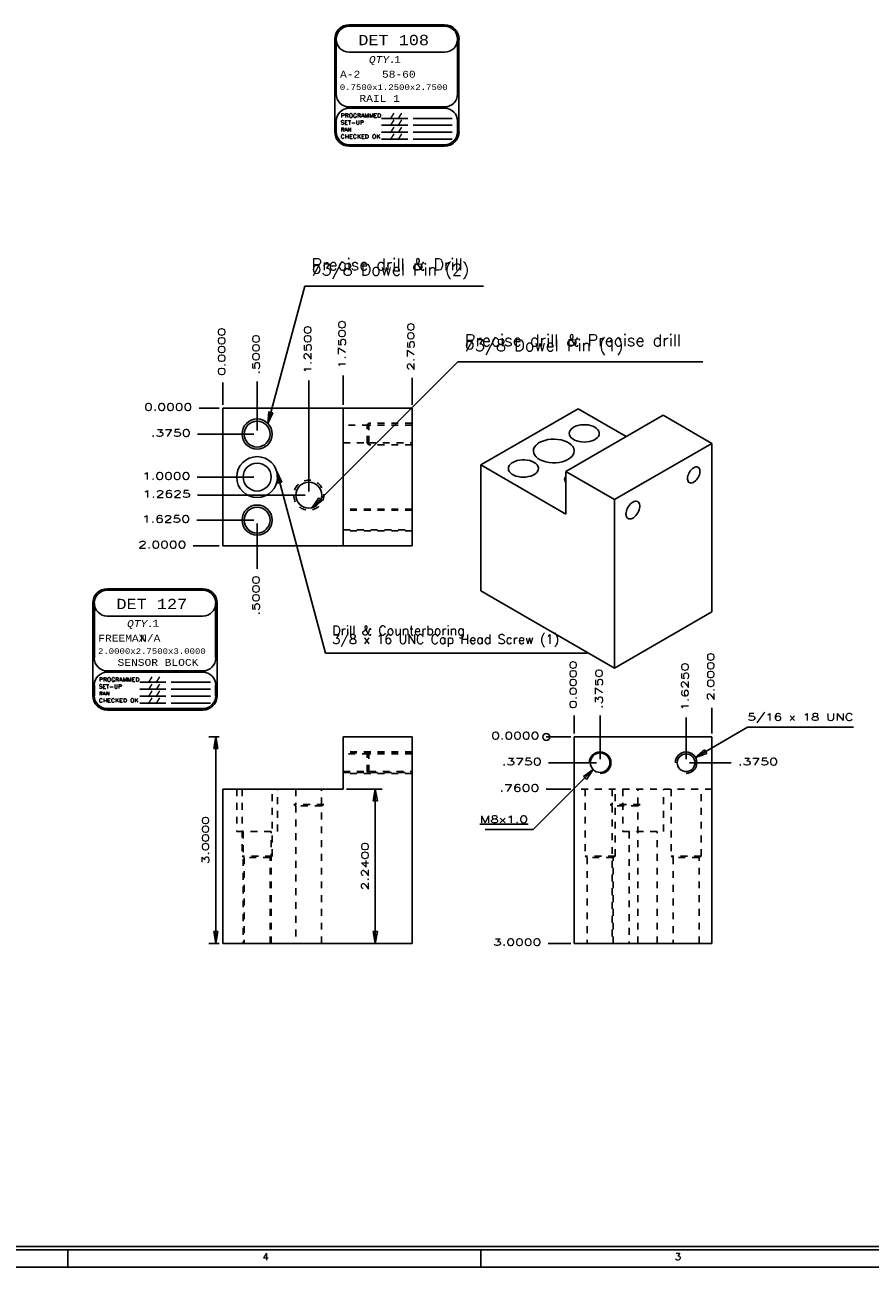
# Model space of a CAD drawing. Header units: inches. Extents: x 3 to 289, y 4 to 291.
# Tile 42 of 256: x 38 to 50, y 53 to 71. Entities that reach past the tile are written whole.
import ezdxf
from ezdxf.enums import TextEntityAlignment as Align

# ---------------------------------------------------------------- set-up
doc = ezdxf.new("R2010")
doc.units = ezdxf.units.IN
doc.header["$LTSCALE"] = 0.5
doc.header["$MEASUREMENT"] = 0
doc.linetypes.add('HIDDEN', pattern=[0.225, 0.15, -0.075])
for name, color, linetype in [('DIE', 7, 'Continuous'), ('MFB', 7, 'Continuous'), ('PLOTVIEW1', 7, 'Continuous')]:
    doc.layers.add(name, color=color, linetype=linetype)
doc.styles.add('VERO0-Simplex', font='simplex_.ttf')
doc.styles.add('VERO2-Courier New', font='cour.ttf')
doc.styles.add('VERO3-RomanS', font='romans__.ttf')
doc.styles.add('VERO5-RomanD', font='romand__.ttf')
doc.styles.add('VERO8-Courier New', font='couri.ttf')

# ---------------------------------------------------------------- blocks, each defined once
blk = doc.blocks.new('ArrowheadClosed')
at = {"color": 0}
for p, q in [((0, 0), (-1, 0.18)), ((-1, 0.18), (-1, -0.18)), ((-1, -0.18), (0, 0))]:
    blk.add_line(p, q, dxfattribs=at)
blk = doc.blocks.new('ArrowheadCircle')
at = {"color": 0}
blk.add_line((-0.5, 0), (-1, 0), dxfattribs=at)
blk.add_circle((0, 0), 0.5, dxfattribs=at)

msp = doc.modelspace()

# ---------------------------------------------------------------- linework, layer by layer
at = {"layer": 'DIE', "color": 9, "linetype": 'Continuous'}
for p, q in [((40.424, 63.871), (40.424, 65.871)), ((40.424, 65.871), (42.174, 65.871)), ((42.174, 63.871), (42.174, 65.871)), ((42.174, 65.871), (43.174, 65.871)), ((43.174, 65.871), (43.174, 63.871)), ((44.174, 65.047), (45.588, 65.863)), ((45.411, 64.953), (46.825, 65.769)), ((45.588, 65.863), (46.288, 65.459)), ((46.825, 65.769), (47.532, 65.361)), ((45.461, 65.528), (45.471, 65.549)), ((45.471, 65.549), (45.487, 65.569)), ((45.487, 65.569), (45.509, 65.587)), ((45.509, 65.587), (45.522, 65.595)), ((45.522, 65.595), (45.551, 65.609)), ((45.551, 65.609), (45.584, 65.62)), ((45.584, 65.62), (45.62, 65.628)), ((45.62, 65.628), (45.657, 65.632)), ((45.657, 65.632), (45.695, 65.632)), ((45.695, 65.632), (45.733, 65.628)), ((45.733, 65.628), (45.769, 65.62)), ((45.769, 65.62), (45.802, 65.609)), ((45.802, 65.609), (45.831, 65.595)), ((45.831, 65.595), (45.855, 65.578)), ((45.855, 65.578), (45.875, 65.559)), ((45.875, 65.559), (45.888, 65.538)), ((45.888, 65.538), (45.894, 65.517)), ((44.973, 65.332), (44.999, 65.355)), ((44.999, 65.355), (45.024, 65.372)), ((45.024, 65.372), (45.062, 65.39)), ((45.062, 65.39), (45.103, 65.404)), ((45.103, 65.404), (45.149, 65.415)), ((45.149, 65.415), (45.196, 65.421)), ((45.196, 65.421), (45.245, 65.422)), ((45.245, 65.422), (45.293, 65.419)), ((45.293, 65.419), (45.34, 65.411)), ((45.34, 65.411), (45.384, 65.399)), ((45.384, 65.399), (45.424, 65.383)), ((45.424, 65.383), (45.459, 65.363)), ((45.458, 65.506), (45.461, 65.528)), ((45.461, 65.484), (45.458, 65.506)), ((45.459, 65.363), (45.487, 65.34)), ((45.471, 65.463), (45.461, 65.484)), ((45.487, 65.443), (45.471, 65.463)), ((45.509, 65.425), (45.487, 65.443)), ((45.536, 65.409), (45.509, 65.425)), ((45.567, 65.396), (45.536, 65.409)), ((45.601, 65.387), (45.567, 65.396)), ((45.638, 65.381), (45.601, 65.387)), ((45.676, 65.379), (45.638, 65.381)), ((45.714, 65.381), (45.676, 65.379)), ((45.751, 65.387), (45.714, 65.381)), ((45.786, 65.396), (45.751, 65.387)), ((45.817, 65.409), (45.786, 65.396)), ((45.844, 65.425), (45.817, 65.409)), ((45.866, 65.443), (45.844, 65.425)), ((45.882, 65.463), (45.866, 65.443)), ((45.892, 65.484), (45.882, 65.463)), ((45.895, 65.506), (45.892, 65.484)), ((45.894, 65.517), (45.895, 65.506)), ((47.532, 65.361), (46.118, 64.544)), ((47.532, 65.361), (47.532, 62.911)), ((44.937, 65.251), (44.941, 65.279)), ((44.938, 65.247), (44.937, 65.251)), ((44.943, 65.219), (44.938, 65.247)), ((44.941, 65.279), (44.953, 65.306)), ((44.955, 65.192), (44.943, 65.219)), ((44.953, 65.306), (44.973, 65.332)), ((44.976, 65.166), (44.955, 65.192)), ((45.487, 65.34), (45.509, 65.315)), ((45.515, 65.195), (45.496, 65.17)), ((45.509, 65.315), (45.524, 65.288)), ((45.527, 65.223), (45.515, 65.195)), ((45.524, 65.288), (45.531, 65.26)), ((45.531, 65.251), (45.527, 65.223)), ((45.531, 65.26), (45.531, 65.251)), ((45.411, 64.332), (44.174, 65.047)), ((44.174, 65.047), (44.174, 63.218)), ((44.574, 64.995), (44.577, 65.017)), ((44.577, 64.974), (44.574, 64.995)), ((44.577, 65.017), (44.587, 65.039)), ((44.587, 65.039), (44.603, 65.059)), ((44.603, 65.059), (44.625, 65.077)), ((44.625, 65.077), (44.638, 65.085)), ((44.638, 65.085), (44.667, 65.099)), ((44.667, 65.099), (44.7, 65.11)), ((44.7, 65.11), (44.736, 65.117)), ((44.736, 65.117), (44.773, 65.121)), ((44.773, 65.121), (44.811, 65.121)), ((44.811, 65.121), (44.849, 65.117)), ((44.849, 65.117), (44.885, 65.11)), ((44.885, 65.11), (44.918, 65.099)), ((44.918, 65.099), (44.947, 65.085)), ((44.947, 65.085), (44.972, 65.068)), ((44.972, 65.068), (44.991, 65.049)), ((45.003, 65.143), (44.976, 65.166)), ((44.991, 65.049), (45.004, 65.028)), ((45.037, 65.123), (45.003, 65.143)), ((45.004, 65.028), (45.01, 65.006)), ((45.011, 64.995), (45.008, 64.974)), ((45.01, 65.006), (45.011, 64.995)), ((45.076, 65.106), (45.037, 65.123)), ((45.119, 65.093), (45.076, 65.106)), ((45.165, 65.084), (45.119, 65.093)), ((45.213, 65.08), (45.165, 65.084)), ((45.262, 65.08), (45.213, 65.08)), ((45.31, 65.085), (45.262, 65.08)), ((45.356, 65.094), (45.31, 65.085)), ((45.398, 65.108), (45.356, 65.094)), ((45.437, 65.125), (45.398, 65.108)), ((45.469, 65.146), (45.437, 65.125)), ((45.496, 65.17), (45.469, 65.146)), ((47.236, 64.982), (47.251, 64.996)), ((47.251, 64.996), (47.267, 65.007)), ((47.267, 65.007), (47.283, 65.014)), ((47.283, 65.014), (47.298, 65.018)), ((47.298, 65.018), (47.313, 65.019)), ((47.313, 65.019), (47.326, 65.016)), ((47.326, 65.016), (47.332, 65.013)), ((47.332, 65.013), (47.342, 65.005)), ((47.342, 65.005), (47.35, 64.993)), ((47.35, 64.993), (47.355, 64.979)), ((44.587, 64.952), (44.577, 64.974)), ((44.603, 64.932), (44.587, 64.952)), ((44.625, 64.914), (44.603, 64.932)), ((44.652, 64.899), (44.625, 64.914)), ((44.683, 64.886), (44.652, 64.899)), ((44.718, 64.877), (44.683, 64.886)), ((44.754, 64.871), (44.718, 64.877)), ((44.792, 64.869), (44.754, 64.871)), ((44.83, 64.871), (44.792, 64.869)), ((44.867, 64.877), (44.83, 64.871)), ((44.902, 64.886), (44.867, 64.877)), ((44.933, 64.899), (44.902, 64.886)), ((44.96, 64.914), (44.933, 64.899)), ((44.982, 64.932), (44.96, 64.914)), ((44.998, 64.952), (44.982, 64.932)), ((45.008, 64.974), (44.998, 64.952)), ((45.392, 64.837), (45.394, 64.856)), ((45.393, 64.825), (45.392, 64.837)), ((45.399, 64.807), (45.393, 64.825)), ((45.394, 64.856), (45.403, 64.874)), ((45.403, 64.874), (45.411, 64.885)), ((45.411, 64.332), (45.411, 64.953)), ((46.118, 64.544), (45.411, 64.953)), ((47.176, 64.849), (47.178, 64.868)), ((47.177, 64.84), (47.176, 64.849)), ((47.18, 64.824), (47.177, 64.84)), ((47.178, 64.868), (47.182, 64.888)), ((47.185, 64.81), (47.18, 64.824)), ((47.182, 64.888), (47.189, 64.909)), ((47.193, 64.798), (47.185, 64.81)), ((47.189, 64.909), (47.198, 64.929)), ((47.198, 64.929), (47.209, 64.948)), ((47.209, 64.948), (47.222, 64.966)), ((47.222, 64.966), (47.236, 64.982)), ((47.291, 64.814), (47.275, 64.802)), ((47.306, 64.829), (47.291, 64.814)), ((47.319, 64.846), (47.306, 64.829)), ((47.332, 64.864), (47.319, 64.846)), ((47.342, 64.884), (47.332, 64.864)), ((47.35, 64.905), (47.342, 64.884)), ((47.355, 64.925), (47.35, 64.905)), ((47.355, 64.979), (47.358, 64.963)), ((47.358, 64.945), (47.355, 64.925)), ((47.358, 64.963), (47.358, 64.945)), ((45.411, 64.789), (45.399, 64.807)), ((47.203, 64.79), (47.193, 64.798)), ((47.215, 64.786), (47.203, 64.79)), ((47.229, 64.784), (47.215, 64.786)), ((47.244, 64.787), (47.229, 64.784)), ((47.259, 64.792), (47.244, 64.787)), ((47.275, 64.802), (47.259, 64.792)), ((46.118, 64.544), (46.118, 62.095)), ((46.319, 64.443), (46.333, 64.463)), ((46.333, 64.463), (46.349, 64.48)), ((46.349, 64.48), (46.366, 64.495)), ((46.366, 64.495), (46.383, 64.507)), ((46.383, 64.507), (46.401, 64.515)), ((46.401, 64.515), (46.418, 64.52)), ((46.418, 64.52), (46.433, 64.52)), ((46.433, 64.52), (46.448, 64.517)), ((46.448, 64.517), (46.454, 64.514)), ((46.454, 64.514), (46.465, 64.505)), ((46.465, 64.505), (46.474, 64.493)), ((46.474, 64.493), (46.48, 64.477)), ((46.48, 64.477), (46.483, 64.459)), ((46.483, 64.459), (46.483, 64.439)), ((46.283, 64.333), (46.285, 64.354)), ((46.284, 64.324), (46.283, 64.333)), ((46.287, 64.305), (46.284, 64.324)), ((46.285, 64.354), (46.289, 64.376)), ((46.293, 64.29), (46.287, 64.305)), ((46.289, 64.376), (46.297, 64.399)), ((46.301, 64.278), (46.293, 64.29)), ((46.297, 64.399), (46.307, 64.421)), ((46.313, 64.269), (46.301, 64.278)), ((46.307, 64.421), (46.319, 64.443)), ((46.326, 64.263), (46.313, 64.269)), ((46.375, 64.271), (46.357, 64.265)), ((46.392, 64.281), (46.375, 64.271)), ((46.409, 64.294), (46.392, 64.281)), ((46.426, 64.311), (46.409, 64.294)), ((46.441, 64.33), (46.426, 64.311)), ((46.454, 64.35), (46.441, 64.33)), ((46.465, 64.372), (46.454, 64.35)), ((46.474, 64.395), (46.465, 64.372)), ((46.48, 64.417), (46.474, 64.395)), ((46.483, 64.439), (46.48, 64.417)), ((46.341, 64.262), (46.326, 64.263)), ((46.357, 64.265), (46.341, 64.262)), ((42.174, 63.871), (40.424, 63.871)), ((43.174, 63.871), (42.174, 63.871)), ((44.174, 63.218), (46.118, 62.095)), ((46.118, 62.095), (47.532, 62.911)), ((42.174, 60.335), (42.174, 61.095)), ((43.174, 61.095), (42.174, 61.095)), ((43.174, 61.095), (43.174, 58.095)), ((47.532, 61.095), (45.532, 61.095)), ((45.532, 61.095), (45.532, 58.095)), ((47.532, 61.095), (47.532, 58.095)), ((42.174, 60.335), (40.424, 60.335)), ((40.424, 60.335), (40.424, 58.095)), ((40.424, 58.095), (43.174, 58.095)), ((45.532, 58.095), (47.532, 58.095))]:
    msp.add_line(p, q, dxfattribs=at)
at = {"layer": 'DIE', "color": 254, "linetype": 'HIDDEN'}
for p, q in [((42.549, 65.625), (42.174, 65.625)), ((42.521, 65.625), (42.549, 65.652)), ((42.521, 65.368), (42.521, 65.625)), ((43.174, 65.652), (42.549, 65.652)), ((42.549, 65.652), (42.549, 65.34)), ((43.174, 65.625), (42.549, 65.625)), ((42.549, 65.368), (42.549, 65.625)), ((42.174, 65.368), (42.549, 65.368)), ((42.521, 65.368), (42.549, 65.34)), ((42.549, 65.368), (43.174, 65.368)), ((43.174, 65.34), (42.549, 65.34)), ((43.174, 64.404), (42.174, 64.404)), ((43.174, 64.388), (42.174, 64.388)), ((42.174, 64.104), (43.174, 64.104)), ((43.174, 64.089), (42.174, 64.089)), ((43.174, 60.877), (42.174, 60.877)), ((43.174, 60.862), (42.174, 60.862)), ((42.549, 60.848), (42.174, 60.848)), ((42.521, 60.848), (42.549, 60.876)), ((42.521, 60.591), (42.521, 60.848)), ((43.174, 60.876), (42.549, 60.876)), ((42.549, 60.876), (42.549, 60.564)), ((42.549, 60.591), (42.549, 60.848)), ((43.174, 60.848), (42.549, 60.848)), ((42.174, 60.591), (42.549, 60.591)), ((42.174, 60.578), (43.174, 60.578)), ((43.174, 60.562), (42.174, 60.562)), ((42.521, 60.591), (42.549, 60.564)), ((42.549, 60.591), (43.174, 60.591)), ((43.174, 60.564), (42.549, 60.564)), ((40.627, 60.335), (40.627, 59.72)), ((40.705, 60.335), (40.705, 59.363)), ((41.142, 59.363), (41.142, 60.335)), ((41.221, 59.72), (41.221, 60.335)), ((41.486, 60.335), (41.486, 60.113)), ((41.861, 60.113), (41.861, 60.335)), ((47.532, 60.335), (45.532, 60.335)), ((45.689, 60.335), (45.689, 59.363)), ((46.082, 60.335), (46.082, 60.113)), ((46.126, 59.363), (46.126, 60.335)), ((46.236, 60.335), (46.236, 59.72)), ((46.457, 60.113), (46.457, 60.335)), ((46.829, 59.72), (46.829, 60.335)), ((46.939, 60.335), (46.939, 59.363)), ((47.376, 59.363), (47.376, 60.335)), ((41.892, 60.113), (41.455, 60.113)), ((41.455, 60.113), (41.486, 60.095)), ((41.861, 60.095), (41.486, 60.095)), ((41.486, 60.095), (41.486, 58.095)), ((41.861, 60.095), (41.892, 60.113)), ((41.861, 58.095), (41.861, 60.095)), ((46.489, 60.113), (46.051, 60.113)), ((46.051, 60.113), (46.082, 60.095)), ((46.457, 60.095), (46.082, 60.095)), ((46.082, 60.095), (46.082, 58.095)), ((46.457, 60.095), (46.489, 60.113)), ((46.457, 58.095), (46.457, 60.095)), ((40.627, 59.72), (41.221, 59.72)), ((40.721, 59.72), (40.721, 58.095)), ((41.127, 58.095), (41.127, 59.72)), ((46.236, 59.72), (46.829, 59.72)), ((46.329, 59.72), (46.329, 58.095)), ((46.736, 58.095), (46.736, 59.72)), ((41.142, 59.363), (40.705, 59.363)), ((40.705, 59.363), (40.736, 59.345)), ((41.111, 59.345), (40.736, 59.345)), ((40.736, 59.345), (40.736, 58.095)), ((41.111, 59.345), (41.142, 59.363)), ((41.111, 58.095), (41.111, 59.345)), ((46.126, 59.363), (45.689, 59.363)), ((45.689, 59.363), (45.72, 59.345)), ((46.095, 59.345), (45.72, 59.345)), ((45.72, 59.345), (45.72, 58.095)), ((46.095, 59.345), (46.126, 59.363)), ((46.095, 58.095), (46.095, 59.345)), ((47.376, 59.363), (46.939, 59.363)), ((46.939, 59.363), (46.97, 59.345)), ((47.345, 59.345), (46.97, 59.345)), ((46.97, 59.345), (46.97, 58.095)), ((47.345, 59.345), (47.376, 59.363)), ((47.345, 58.095), (47.345, 59.345))]:
    msp.add_line(p, q, dxfattribs=at)
at = {"layer": 'DIE', "color": 56, "linetype": 'Continuous'}
for p, q in [((40.374, 61.095), (40.224, 61.095)), ((40.324, 58.095), (40.324, 61.095)), ((40.374, 58.095), (40.224, 58.095))]:
    msp.add_line(p, q, dxfattribs=at)
at = {"layer": 'DIE', "color": 9, "linetype": 'Continuous', "extrusion": (0, 0, -1)}
for centre, radius in [((-40.924, 65.496), 0.219), ((-40.924, 65.496), 0.188), ((-40.924, 64.871), 0.297), ((-40.924, 64.871), 0.203), ((-41.674, 64.609), 0.188), ((-40.924, 64.246), 0.219), ((-40.924, 64.246), 0.188), ((-45.907, 60.72), 0.142), ((-47.157, 60.72), 0.129)]:
    msp.add_circle(centre, radius, dxfattribs=at)
at = {"layer": 'DIE', "color": 254, "linetype": 'HIDDEN', "extrusion": (0, 0, -1)}
msp.add_circle((-41.674, 64.609), 0.219, dxfattribs=at)
at = {"layer": 'DIE', "color": 2, "linetype": 'Continuous'}
for centre, radius in [((45.907, 60.72), 0.157), ((47.157, 60.72), 0.156)]:
    msp.add_arc(centre, radius, 270, 180, dxfattribs=at)
at = {"layer": 'MFB', "color": 56, "linetype": 'Continuous'}
for p, q in [((41.08, 65.649), (41.615, 67.646)), ((41.615, 67.646), (44.215, 67.646)), ((41.722, 64.427), (43.84, 66.545)), ((43.84, 66.545), (47.4, 66.545)), ((40.924, 66.262), (40.924, 66.162)), ((41.674, 66.272), (41.674, 66.172)), ((42.174, 66.349), (42.174, 66.249)), ((43.174, 66.315), (43.174, 66.093)), ((40.424, 66.243), (40.424, 66.15)), ((40.424, 66.15), (40.424, 66.057)), ((40.924, 66.162), (40.924, 65.962)), ((41.674, 66.172), (41.674, 65.972)), ((42.174, 66.249), (42.174, 66.049)), ((43.174, 66.093), (43.174, 65.982)), ((40.424, 66.057), (40.424, 65.964)), ((40.424, 65.964), (40.424, 65.921)), ((40.924, 65.962), (40.924, 65.546)), ((41.674, 65.972), (41.674, 64.659)), ((42.174, 66.049), (42.174, 65.921)), ((43.174, 65.982), (43.174, 65.921)), ((40.082, 65.871), (40.167, 65.871)), ((40.167, 65.871), (40.253, 65.871)), ((40.253, 65.871), (40.338, 65.871)), ((40.338, 65.871), (40.374, 65.871)), ((40.059, 65.496), (40.159, 65.496)), ((40.159, 65.496), (40.359, 65.496)), ((40.359, 65.496), (40.874, 65.496)), ((40.054, 64.871), (40.154, 64.871)), ((40.154, 64.871), (40.354, 64.871)), ((40.354, 64.871), (40.874, 64.871)), ((41.209, 64.954), (41.917, 62.31)), ((40.059, 64.609), (40.159, 64.609)), ((40.159, 64.609), (40.359, 64.609)), ((40.359, 64.609), (41.624, 64.609)), ((40.049, 64.246), (40.149, 64.246)), ((40.149, 64.246), (40.349, 64.246)), ((40.349, 64.246), (40.874, 64.246)), ((40.924, 63.839), (40.924, 64.196)), ((39.996, 63.871), (40.21, 63.871)), ((40.21, 63.871), (40.317, 63.871)), ((40.317, 63.871), (40.374, 63.871)), ((40.924, 63.639), (40.924, 63.839)), ((40.924, 63.539), (40.924, 63.639)), ((41.917, 62.31), (45.717, 62.31)), ((45.532, 61.404), (45.532, 61.327)), ((45.907, 61.404), (45.907, 61.304)), ((47.532, 61.52), (47.532, 61.308)), ((45.532, 61.327), (45.532, 61.25)), ((45.532, 61.25), (45.532, 61.172)), ((45.907, 61.304), (45.907, 61.104)), ((47.157, 61.375), (47.157, 61.275)), ((47.157, 61.275), (47.157, 61.075)), ((47.293, 60.798), (48.049, 61.235)), ((47.532, 61.308), (47.532, 61.201)), ((47.532, 61.201), (47.532, 61.145)), ((48.049, 61.235), (49.589, 61.235)), ((45.125, 61.095), (45.226, 61.095)), ((45.226, 61.095), (45.328, 61.095)), ((45.328, 61.095), (45.43, 61.095)), ((45.43, 61.095), (45.482, 61.095)), ((45.532, 61.172), (45.532, 61.145)), ((45.907, 61.104), (45.907, 60.77)), ((47.157, 61.075), (47.157, 60.77)), ((45.159, 60.72), (45.259, 60.72)), ((45.259, 60.72), (45.459, 60.72)), ((45.459, 60.72), (45.857, 60.72)), ((47.512, 60.72), (47.207, 60.72)), ((47.712, 60.72), (47.512, 60.72)), ((47.812, 60.72), (47.712, 60.72)), ((44.935, 59.748), (45.807, 60.62)), ((42.224, 60.335), (42.74, 60.335)), ((42.64, 58.095), (42.64, 60.335)), ((45.125, 60.335), (45.328, 60.335)), ((45.328, 60.335), (45.43, 60.335)), ((45.43, 60.335), (45.482, 60.335)), ((44.935, 59.748), (44.235, 59.748)), ((43.124, 58.095), (42.54, 58.095)), ((45.153, 58.095), (45.343, 58.095)), ((45.343, 58.095), (45.437, 58.095)), ((45.437, 58.095), (45.482, 58.095))]:
    msp.add_line(p, q, dxfattribs=at)
at = {"layer": 'PLOTVIEW1', "color": 7, "linetype": 'Continuous'}
for p, q in [((43.648, 71.443), (42.26, 71.443)), ((43.648, 71.422), (42.26, 71.422)), ((42.052, 71.234), (42.052, 69.889)), ((42.073, 71.234), (42.073, 70.437)), ((43.835, 70.437), (43.835, 71.234)), ((43.856, 69.889), (43.856, 71.234)), ((42.26, 71.047), (43.648, 71.047)), ((42.26, 70.25), (43.648, 70.25)), ((43.648, 70.231), (42.26, 70.231)), ((42.732, 70.084), (43.113, 70.084)), ((43.189, 70.084), (43.759, 70.084)), ((42.073, 70.043), (42.073, 69.889)), ((42.732, 69.983), (43.113, 69.983)), ((42.732, 69.882), (43.113, 69.882)), ((43.189, 69.983), (43.759, 69.983)), ((43.189, 69.882), (43.759, 69.882)), ((43.835, 69.889), (43.835, 70.043)), ((42.26, 69.701), (43.648, 69.701)), ((42.732, 69.781), (43.113, 69.781)), ((43.189, 69.781), (43.759, 69.781)), ((42.26, 69.68), (43.648, 69.68)), ((40.134, 63.247), (38.746, 63.247)), ((40.134, 63.226), (38.746, 63.226)), ((38.538, 63.039), (38.538, 61.694)), ((38.559, 63.039), (38.559, 62.242)), ((40.321, 62.242), (40.321, 63.039)), ((40.342, 61.694), (40.342, 63.039)), ((38.746, 62.851), (40.134, 62.851)), ((38.746, 62.055), (40.134, 62.055)), ((40.134, 62.036), (38.746, 62.036)), ((38.559, 61.848), (38.559, 61.694)), ((39.218, 61.889), (39.599, 61.889)), ((39.218, 61.788), (39.599, 61.788)), ((39.674, 61.889), (40.245, 61.889)), ((39.674, 61.788), (40.245, 61.788)), ((40.321, 61.694), (40.321, 61.848)), ((39.218, 61.687), (39.599, 61.687)), ((39.218, 61.586), (39.599, 61.586)), ((39.674, 61.687), (40.245, 61.687)), ((39.674, 61.586), (40.245, 61.586)), ((38.746, 61.506), (40.134, 61.506)), ((38.746, 61.485), (40.134, 61.485))]:
    msp.add_line(p, q, dxfattribs=at)
at = {"layer": 'PLOTVIEW1', "color": 97, "linetype": 'Continuous'}
for p, q in [((15.175, 53.69), (61.175, 53.69)), ((15.175, 53.64), (61.175, 53.64)), ((38.175, 53.64), (38.175, 53.39)), ((44.175, 53.64), (44.175, 53.39)), ((15.175, 53.39), (61.175, 53.39))]:
    msp.add_line(p, q, dxfattribs=at)
at = {"layer": 'PLOTVIEW1', "color": 7, "linetype": 'Continuous'}
for centre, radius, start, end in [((42.26, 71.234), 0.209, 90, 180), ((42.26, 71.234), 0.188, 90, 180), ((42.26, 71.234), 0.188, 90, 270), ((43.648, 71.234), 0.209, 0, 90), ((43.648, 71.234), 0.188, 0, 90), ((43.648, 71.234), 0.188, 270, 90), ((42.26, 70.437), 0.188, 180, 270), ((43.648, 70.437), 0.188, 270, 0), ((42.26, 70.043), 0.188, 90, 180), ((43.648, 70.043), 0.188, 0, 90), ((42.26, 69.889), 0.209, 180, 270), ((42.26, 69.889), 0.188, 180, 270), ((43.648, 69.889), 0.188, 270, 0), ((43.648, 69.889), 0.209, 270, 0), ((38.746, 63.039), 0.209, 90, 180), ((38.746, 63.039), 0.188, 90, 180), ((38.746, 63.039), 0.188, 90, 270), ((40.134, 63.039), 0.209, 0, 90), ((40.134, 63.039), 0.188, 0, 90), ((40.134, 63.039), 0.188, 270, 90), ((38.746, 62.242), 0.188, 180, 270), ((40.134, 62.242), 0.188, 270, 0), ((38.746, 61.848), 0.188, 90, 180), ((40.134, 61.848), 0.188, 0, 90), ((38.746, 61.694), 0.209, 180, 270), ((38.746, 61.694), 0.188, 180, 270), ((40.134, 61.694), 0.188, 270, 0), ((40.134, 61.694), 0.209, 270, 0)]:
    msp.add_arc(centre, radius, start, end, dxfattribs=at)

# ---------------------------------------------------------------- block references
at = {"layer": 'DIE', "color": 56, "linetype": 'Continuous', "xscale": 0.170138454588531, "yscale": 0.170138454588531, "zscale": 0.170138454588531, "rotation": 90}
msp.add_blockref('ArrowheadClosed', (40.324, 61.095), dxfattribs=at)
at = {"layer": 'DIE', "color": 56, "linetype": 'Continuous', "extrusion": (0, 0, -1), "xscale": 0.170138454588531, "yscale": 0.170138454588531, "zscale": 0.170138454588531, "rotation": 270}
msp.add_blockref('ArrowheadClosed', (-40.324, 58.095), dxfattribs=at)
at = {"layer": 'MFB', "color": 56, "linetype": 'Continuous', "extrusion": (0, 0, -1)}
for p, xscale, yscale, zscale, rotation in [((-41.08, 65.649), 0.1701384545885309, 0.1701384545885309, 0.1701384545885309, 285.0000000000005), ((-41.209, 64.954), 0.170138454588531, 0.170138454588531, 0.170138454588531, 74.99999999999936), ((-41.722, 64.427), 0.170138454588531, 0.170138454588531, 0.170138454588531, 314.9999999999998), ((-47.293, 60.798), 0.170138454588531, 0.170138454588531, 0.170138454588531, 330.0000000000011), ((-42.64, 58.095), 0.170138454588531, 0.170138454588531, 0.170138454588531, 270)]:
    msp.add_blockref('ArrowheadClosed', p, dxfattribs=dict(at, xscale=xscale, yscale=yscale, zscale=zscale, rotation=rotation))
at = {"layer": 'MFB', "color": 56, "linetype": 'Continuous', "extrusion": (0, 0, -1), "xscale": 0.1, "yscale": 0.1, "zscale": 0.1}
msp.add_blockref('ArrowheadCircle', (-45.125, 61.095), dxfattribs=at)
at = {"layer": 'MFB', "color": 56, "linetype": 'Continuous', "xscale": 0.170138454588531, "yscale": 0.170138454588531, "zscale": 0.170138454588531}
for p, rotation in [((45.807, 60.62), 44.99999999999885), ((42.64, 60.335), 90)]:
    msp.add_blockref('ArrowheadClosed', p, dxfattribs=dict(at, rotation=rotation))

# ---------------------------------------------------------------- texts
at = {"layer": 'DIE', "color": 230, "linetype": 'Continuous', "style": 'VERO0-Simplex', "width": 1.358929}
msp.add_text('3.0000', height=0.1, rotation=90, dxfattribs=at).set_placement((40.224, 59.245), (40.224, 59.945), align=Align.FIT)
at = {"layer": 'MFB', "color": 7, "linetype": 'Continuous', "style": 'VERO0-Simplex'}
for s, width, p, p2 in [('0.0000', 1.358929, (40.457, 66.343), (40.457, 67.043)), ('1.2500', 1.410379, (41.707, 66.372), (41.707, 67.072)), ('1.7500', 1.410379, (42.207, 66.449), (42.207, 67.149)), ('2.7500', 1.358929, (43.207, 66.415), (43.207, 67.115)), ('.5000', 1.376302, (40.957, 66.362), (40.957, 66.942)), ('.5000', 1.376302, (40.957, 62.859), (40.957, 63.439)), ('2.0000', 1.358929, (47.565, 61.62), (47.565, 62.32)), ('0.0000', 1.358929, (45.565, 61.504), (45.565, 62.204)), ('1.6250', 1.410379, (47.19, 61.475), (47.19, 62.175)), ('.3750', 1.376302, (45.94, 61.504), (45.94, 62.084)), ('2.2400', 1.358929, (42.54, 58.865), (42.54, 59.565))]:
    msp.add_text(s, height=0.1, rotation=90, dxfattribs=dict(at, width=width)).set_placement(p, p2, align=Align.FIT)
for s, width, p, p2 in [('0.0000', 1.358929, (39.282, 65.838), (39.982, 65.838)), ('.3750', 1.376302, (39.379, 65.463), (39.959, 65.463)), ('1.0000', 1.410379, (39.254, 64.838), (39.954, 64.838)), ('1.2625', 1.410379, (39.259, 64.576), (39.959, 64.576)), ('1.6250', 1.410379, (39.249, 64.213), (39.949, 64.213)), ('2.0000', 1.358929, (39.196, 63.838), (39.896, 63.838)), ('5/16 x 18 UNC', 1.278782, (48.049, 61.335), (49.589, 61.335)), ('0.0000', 1.358929, (44.325, 61.062), (45.025, 61.062)), ('.3750', 1.376302, (44.479, 60.687), (45.059, 60.687)), ('.3750', 1.376302, (47.912, 60.687), (48.492, 60.687)), ('.7600', 1.376302, (44.445, 60.302), (45.025, 60.302)), ('3.0000', 1.358929, (44.353, 58.062), (45.053, 58.062))]:
    msp.add_text(s, height=0.1, dxfattribs=dict(at, width=width)).set_placement(p, p2, align=Align.FIT)
at = {"layer": 'MFB', "color": 230, "linetype": 'Continuous', "style": 'VERO0-Simplex', "width": 1.397063}
msp.add_text('%%uM8x1.0', height=0.1, dxfattribs=at).set_placement((44.16, 59.848), (44.86, 59.848), align=Align.FIT)
at = {"layer": 'MFB', "color": 7, "linetype": 'Continuous', "attachment_point": 1, "style": 'VERO0-Simplex'}
for s, insert, char_height, line_spacing_factor in [('Precise drill & Drill\\P%%c3/8 Dowel Pin (2)', (41.715, 68.046), 0.17, 0.2625), ('Precise drill & Precise drill\\P%%c3/8 Dowel Pin (1)', (43.94, 66.945), 0.17125, 0.25625), ('Drill & Counterboring\\P3/8 x 16 UNC Cap Head Screw (1)', (42.017, 62.71), 0.13438, 0.575)]:
    msp.add_mtext(s, dxfattribs=dict(at, insert=insert, char_height=char_height, line_spacing_factor=line_spacing_factor))
at = {"layer": 'PLOTVIEW1', "color": 7, "linetype": 'Continuous'}
for s, height, style, width, p, p2 in [('DET 108', 0.15, 'VERO2-Courier New', 0.931388, (42.394, 71.147), (43.421, 71.147)), ('QTY.', 0.1, 'VERO8-Courier New', 0.931388, (42.548, 70.888), (42.939, 70.888)), ('1', 0.1, 'VERO2-Courier New', 0.931388, (42.916, 70.892), (43.013, 70.892)), ('A-2', 0.1, 'VERO2-Courier New', 0.931388, (42.129, 70.675), (42.422, 70.675)), ('58-60', 0.1, 'VERO2-Courier New', 0.931388, (42.738, 70.675), (43.227, 70.675)), ('0.7500x1.2500x2.7500', 0.08, 'VERO2-Courier New', 0.931388, (42.125, 70.497), (43.691, 70.497)), ('RAIL 1', 0.1, 'VERO2-Courier New', 0.931388, (42.41, 70.323), (42.997, 70.323)), ('SET-UP', 0.0565, 'VERO3-RomanS', 1.000387, (42.137, 69.995), (42.475, 69.995)), ('PROGRAMMED', 0.0575, 'VERO3-RomanS', 1.000726, (42.14, 70.095), (42.726, 70.095)), ('/ /', 0.0563, 'VERO3-RomanS', 0.999632, (42.849, 70.094), (43.025, 70.094)), ('/ /', 0.0563, 'VERO3-RomanS', 0.999632, (42.849, 69.993), (43.025, 69.993)), ('RAN', 0.0516, 'VERO3-RomanS', 1.00058, (42.14, 69.895), (42.292, 69.895)), ('/ /', 0.0563, 'VERO3-RomanS', 0.999632, (42.849, 69.891), (43.025, 69.891)), ('CHECKED OK', 0.0548, 'VERO3-RomanS', 1.000182, (42.137, 69.793), (42.715, 69.793)), ('/ /', 0.0563, 'VERO3-RomanS', 0.999632, (42.849, 69.79), (43.025, 69.79)), ('DET 127', 0.15, 'VERO2-Courier New', 0.931388, (38.88, 62.952), (39.907, 62.952)), ('QTY.', 0.1, 'VERO8-Courier New', 0.931388, (39.034, 62.692), (39.425, 62.692)), ('1', 0.1, 'VERO2-Courier New', 0.931388, (39.401, 62.697), (39.499, 62.697)), ('FREEMAX', 0.1, 'VERO2-Courier New', 0.931388, (38.615, 62.48), (39.3, 62.48)), ('N/A', 0.1, 'VERO2-Courier New', 0.931388, (39.224, 62.48), (39.518, 62.48)), ('2.0000x2.7500x3.0000', 0.08, 'VERO2-Courier New', 0.931388, (38.611, 62.302), (40.177, 62.302)), ('SENSOR BLOCK', 0.1, 'VERO2-Courier New', 0.931388, (38.896, 62.128), (40.07, 62.128)), ('PROGRAMMED', 0.0575, 'VERO3-RomanS', 1.000726, (38.626, 61.9), (39.212, 61.9)), ('/ /', 0.0563, 'VERO3-RomanS', 0.999632, (39.335, 61.899), (39.511, 61.899)), ('SET-UP', 0.0565, 'VERO3-RomanS', 1.000387, (38.623, 61.8), (38.96, 61.8)), ('RAN', 0.0516, 'VERO3-RomanS', 1.00058, (38.626, 61.7), (38.778, 61.7)), ('/ /', 0.0563, 'VERO3-RomanS', 0.999632, (39.335, 61.797), (39.511, 61.797)), ('/ /', 0.0563, 'VERO3-RomanS', 0.999632, (39.335, 61.696), (39.511, 61.696)), ('CHECKED OK', 0.0548, 'VERO3-RomanS', 1.000182, (38.623, 61.598), (39.201, 61.598)), ('/ /', 0.0563, 'VERO3-RomanS', 0.999632, (39.335, 61.595), (39.511, 61.595))]:
    msp.add_text(s, height=height, dxfattribs=dict(at, style=style, width=width)).set_placement(p, p2, align=Align.FIT)
at = {"layer": 'PLOTVIEW1', "color": 56, "linetype": 'Continuous', "style": 'VERO5-RomanD', "width": 0.999731}
for s, p, p2 in [('4', (41, 53.492), (41.094, 53.492)), ('3', (46.991, 53.492), (47.085, 53.492))]:
    msp.add_text(s, height=0.1, dxfattribs=at).set_placement(p, p2, align=Align.FIT)

doc.saveas('drawing.dxf')
